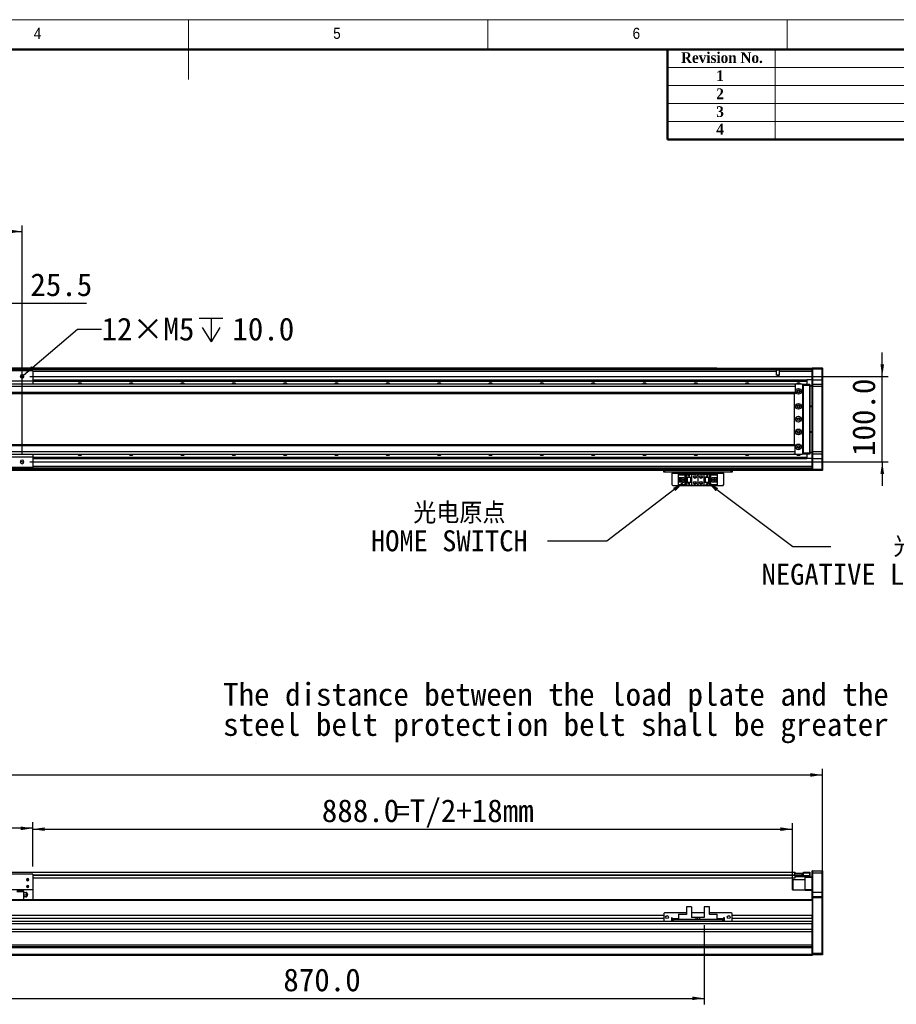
# Model space of a CAD drawing. Header units: millimetres. Extents: x 35 to 2905, y 35 to 2044.
# Tile 5 of 6: x 1273 to 2297, y 893 to 2044. Entities that reach past the tile are written whole.
import ezdxf

# ---------------------------------------------------------------- set-up
doc = ezdxf.new("R2010")
doc.units = ezdxf.units.MM
doc.header["$LTSCALE"] = 7
doc.layers.add('DIMNS', color=7, linetype='Continuous')
doc.styles.add('SLDTEXTSTYLE1', font='Gothic.ttf', dxfattribs={"width": 0.913})
doc.styles.add('SLDTEXTSTYLE2', font='timesbd.ttf', dxfattribs={"width": 0.933})
doc.styles.add('SLDTEXTSTYLE8', font='txt')
doc.styles.add('SLDTEXTSTYLE9', font='txt', dxfattribs={"bigfont": 'bigfont'})
doc.dimstyles.new('SLDDIMSTYLE0', dxfattribs={"dimtxt": 26.6, "dimasz": 14, "dimexe": 0, "dimexo": 0.0625, "dimgap": 6.65, "dimtad": 2, "dimdec": 1, "dimrnd": 1e-09, "dimzin": 4, "dimdsep": 46, "dimtxsty": 'SLDTEXTSTYLE8', "dimsah": 1, "dimcen": 0.09, "dimadec": 0, "dimazin": 1, "dimtfac": 1, "dimtdec": 1, "dimtofl": 0, "dimtmove": 0, "dimatfit": 3, "dimfxl": 0, "dimfrac": 2, "dimtolj": 1, "dimtzin": 12, "dimarcsym": 0})
doc.dimstyles.new('SLDDIMSTYLE1', dxfattribs={"dimtxt": 26.6, "dimasz": 14, "dimexe": 0, "dimexo": 0.0625, "dimgap": 6.65, "dimtad": 2, "dimdec": 1, "dimrnd": 1e-09, "dimzin": 4, "dimdsep": 46, "dimtxsty": 'SLDTEXTSTYLE8', "dimsah": 1, "dimcen": 0.09, "dimadec": 0, "dimazin": 1, "dimtfac": 1, "dimtdec": 1, "dimtmove": 0, "dimatfit": 0, "dimfxl": 0, "dimfrac": 2, "dimtolj": 1, "dimtzin": 12, "dimarcsym": 0})
doc.dimstyles.new('SLDDIMSTYLE2', dxfattribs={"dimtxt": 26.6, "dimasz": 14, "dimexe": 0, "dimexo": 0.0625, "dimgap": 6.65, "dimtad": 2, "dimdec": 1, "dimrnd": 1e-09, "dimzin": 12, "dimdsep": 46, "dimtxsty": 'SLDTEXTSTYLE8', "dimsah": 1, "dimcen": 0.09, "dimadec": 0, "dimazin": 3, "dimtfac": 1, "dimtdec": 1, "dimtmove": 0, "dimatfit": 0, "dimfxl": 0, "dimfrac": 2, "dimtolj": 1, "dimtzin": 12, "dimarcsym": 0})
doc.dimstyles.new('SLDDIMSTYLE3', dxfattribs={"dimtxt": 0.18, "dimasz": 14, "dimexe": 0, "dimexo": 0.0625, "dimgap": 0, "dimtad": 0, "dimtih": 1, "dimtoh": 1, "dimdec": 0, "dimrnd": 1e-09, "dimzin": 0, "dimdsep": 46, "dimtxsty": 'Standard', "dimsah": 1, "dimcen": 0.09, "dimadec": 0, "dimazin": 0, "dimtfac": 14, "dimtdec": 0, "dimtofl": 0, "dimtmove": 0, "dimatfit": 3, "dimfxl": 0, "dimfrac": 2, "dimtolj": 1, "dimtzin": 0, "dimarcsym": 0})
doc.dimstyles.new('SLDDIMSTYLE8', dxfattribs={"dimtxt": 26.6, "dimasz": 14, "dimexe": 0, "dimexo": 0.0625, "dimgap": 6.65, "dimtad": 0, "dimtih": 1, "dimtoh": 1, "dimdec": 1, "dimrnd": 1e-09, "dimzin": 12, "dimdsep": 46, "dimtxsty": 'SLDTEXTSTYLE8', "dimsah": 1, "dimcen": 0, "dimadec": 0, "dimazin": 3, "dimtfac": 1, "dimtdec": 1, "dimtofl": 0, "dimtmove": 0, "dimatfit": 3, "dimfxl": 0, "dimfrac": 2, "dimtolj": 1, "dimtzin": 12, "dimarcsym": 0})

# ---------------------------------------------------------------- blocks, each defined once
blk = doc.blocks.new('_D')
at = {"layer": 'DIMNS'}
for p, q in [((175, 1026.4), (175, 1168)), ((2211, 1026.4), (2211, 1168)), ((175, 1161), (2211, 1161))]:
    blk.add_line(p, q, dxfattribs=at)
for points in [[(175, 1161), (189, 1158.9), (189, 1163.1)], [(2211, 1161), (2197, 1163.1), (2197, 1158.9)]]:
    blk.add_solid(points, dxfattribs=at)
at = {"layer": 'DIMNS', "insert": (1139.1, 1195.9), "char_height": 26.6, "attachment_point": 1, "style": 'SLDTEXTSTYLE8'}
blk.add_mtext('2036.0', dxfattribs=at)
blk = doc.blocks.new('_D_2')
at = {"layer": 'DIMNS'}
for p, q in [((1288, 1053.9), (1288, 1104.6)), ((1288, 1097.6), (2176, 1097.6)), ((2176, 1038.4), (2176, 1104.6))]:
    blk.add_line(p, q, dxfattribs=at)
for points in [[(1288, 1097.6), (1302, 1095.5), (1302, 1099.7)], [(2176, 1097.6), (2162, 1099.7), (2162, 1095.5)]]:
    blk.add_solid(points, dxfattribs=at)
at = {"layer": 'DIMNS', "char_height": 26.6, "attachment_point": 1, "style": 'SLDTEXTSTYLE8'}
for s, insert in [('888.0', (1625.9, 1132.5)), ('=T/2+18mm', (1710.7, 1132.5))]:
    blk.add_mtext(s, dxfattribs=dict(at, insert=insert))
blk = doc.blocks.new('_D_3')
at = {"layer": 'DIMNS'}
for p, q in [((1098, 1053.9), (1098, 1105.6)), ((1288, 1053.9), (1288, 1105.6)), ((1288, 1098.6), (1098, 1098.6))]:
    blk.add_line(p, q, dxfattribs=at)
for points in [[(1098, 1098.6), (1112, 1096.5), (1112, 1100.7)], [(1288, 1098.6), (1274, 1100.7), (1274, 1096.5)]]:
    blk.add_solid(points, dxfattribs=at)
at = {"layer": 'DIMNS', "insert": (1148.7, 1133.5), "char_height": 26.6, "attachment_point": 1, "style": 'SLDTEXTSTYLE8'}
blk.add_mtext('190.0', dxfattribs=at)
blk = doc.blocks.new('_D_5')
at = {"layer": 'DIMNS'}
for p, q in [((1203, 992.6), (1203, 892.8)), ((2073, 985.5), (2073, 892.8)), ((1203, 899.8), (2073, 899.8))]:
    blk.add_line(p, q, dxfattribs=at)
for points in [[(1203, 899.8), (1217, 897.7), (1217, 901.9)], [(2073, 899.8), (2059, 901.9), (2059, 897.7)]]:
    blk.add_solid(points, dxfattribs=at)
at = {"layer": 'DIMNS', "insert": (1580.9, 934.7), "char_height": 26.6, "attachment_point": 1, "style": 'SLDTEXTSTYLE8'}
blk.add_mtext('870.0', dxfattribs=at)
blk = doc.blocks.new('SW_NOTE_4')
at = {"layer": 'DIMNS', "color": 0, "char_height": 26.6, "attachment_point": 1, "style": 'SLDTEXTSTYLE8'}
for s, insert in [('The distance between the load plate and the ', (-813.6, 48.4)), ('steel belt protection belt shall be greater than 4mm', (-813.6, 13.2))]:
    blk.add_mtext(s, dxfattribs=dict(at, insert=insert))
blk = doc.blocks.new('_D_22')
at = {"layer": 'DIMNS'}
for p, q in [((2281, 1627), (2281, 1655)), ((1284.4, 1627), (2288, 1627)), ((2281, 1527), (2281, 1627)), ((1284.4, 1527), (2288, 1527)), ((2281, 1527), (2281, 1499))]:
    blk.add_line(p, q, dxfattribs=at)
for points in [[(2281, 1627), (2283.1, 1641), (2278.9, 1641)], [(2281, 1527), (2278.9, 1513), (2283.1, 1513)]]:
    blk.add_solid(points, dxfattribs=at)
at = {"layer": 'DIMNS', "insert": (2246.1, 1533.9), "char_height": 26.6, "attachment_point": 1, "rotation": 90, "style": 'SLDTEXTSTYLE8'}
blk.add_mtext('100.0', dxfattribs=at)
blk = doc.blocks.new('SW_SYMBOL_HOLE_DEPTH')
at = {"layer": 'DIMNS', "color": 0}
for p, q in [((0, 6125), (5600, 6125)), ((2800, 6125), (2800, 525)), ((700, 3885), (2800, 525)), ((4900, 3885), (2800, 525))]:
    blk.add_line(p, q, dxfattribs=at)
blk = doc.blocks.new('_D_24')
at = {"layer": 'DIMNS'}
for p, q in [((1277.1, 1628.3), (1340.4, 1682.2)), ((1340.4, 1682.2), (1368.4, 1682.2))]:
    blk.add_line(p, q, dxfattribs=at)
blk.add_solid([(1277.1, 1628.3), (1289.2, 1635.8), (1286.4, 1639)], dxfattribs=at)
at = {"layer": 'DIMNS', "xscale": 0.004985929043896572, "yscale": 0.004985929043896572, "zscale": 0.004985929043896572}
blk.add_blockref('SW_SYMBOL_HOLE_DEPTH', (1482.4, 1664.6), dxfattribs=at)
at = {"layer": 'DIMNS', "char_height": 26.6, "attachment_point": 1, "style": 'SLDTEXTSTYLE8'}
for s, insert in [('12×M5', (1368.4, 1695.6)), ('10.0', (1521.3, 1695.6))]:
    blk.add_mtext(s, dxfattribs=dict(at, insert=insert))
blk = doc.blocks.new('_D_27')
at = {"layer": 'DIMNS'}
for p, q in [((1110.5, 1535.9), (1110.5, 1803.4)), ((1110.5, 1796.4), (1275.5, 1796.4)), ((1275.5, 1535.9), (1275.5, 1803.4))]:
    blk.add_line(p, q, dxfattribs=at)
for points in [[(1110.5, 1796.4), (1124.5, 1794.3), (1124.5, 1798.5)], [(1275.5, 1796.4), (1261.5, 1798.5), (1261.5, 1794.3)]]:
    blk.add_solid(points, dxfattribs=at)
at = {"layer": 'DIMNS', "insert": (1153.5, 1831.3), "char_height": 26.6, "attachment_point": 1, "style": 'SLDTEXTSTYLE8'}
blk.add_mtext('165.0', dxfattribs=at)
blk = doc.blocks.new('_D_28')
at = {"layer": 'DIMNS'}
for p, q in [((1218.5, 1635.9), (1218.5, 1719.6)), ((1244, 1635.9), (1244, 1719.6)), ((1218.5, 1712.6), (1190.5, 1712.6)), ((1218.5, 1712.6), (1244, 1712.6)), ((1244, 1712.6), (1350.8, 1712.6))]:
    blk.add_line(p, q, dxfattribs=at)
for points in [[(1218.5, 1712.6), (1204.5, 1714.7), (1204.5, 1710.5)], [(1244, 1712.6), (1258, 1710.5), (1258, 1714.7)]]:
    blk.add_solid(points, dxfattribs=at)
at = {"layer": 'DIMNS', "insert": (1285.2, 1747.5), "char_height": 26.6, "attachment_point": 1, "style": 'SLDTEXTSTYLE8'}
blk.add_mtext('25.5', dxfattribs=at)
blk = doc.blocks.new('SW_NOTE_6')
at = {"layer": 'DIMNS', "color": 0, "char_height": 24.5, "attachment_point": 2}
for s, insert, style in [(' 光电原点', (-114, 45.2), 'SLDTEXTSTYLE9'), ('HOME SWITCH', (-114.8, 12.8), 'SLDTEXTSTYLE8')]:
    blk.add_mtext(s, dxfattribs=dict(at, insert=insert, style=style))
blk = doc.blocks.new('SW_NOTE_7')
at = {"layer": 'DIMNS', "color": 0, "char_height": 24.5, "attachment_point": 2}
for s, insert, style in [('    光电负限位', (96.9, 12.2), 'SLDTEXTSTYLE9'), ('NEGATIVE LIMIT SWITCH', (94.1, -20.2), 'SLDTEXTSTYLE8')]:
    blk.add_mtext(s, dxfattribs=dict(at, insert=insert, style=style))

msp = doc.modelspace()

# ---------------------------------------------------------------- linework, layer by layer
at = {"color": 7, "linetype": 'Continuous', "lineweight": 18}
for p, q in [((2905, 2044), (35, 2044)), ((1470, 2044), (1470, 1974)), ((1820, 2009), (1820, 2044)), ((2170, 2044), (2170, 2009)), ((70, 2009), (2870, 2009)), ((2156, 2009), (2156, 1904)), ((2030, 1988), (2870, 1988)), ((2030, 1967), (2870, 1967)), ((2030, 1946), (2870, 1946)), ((2030, 1925), (2870, 1925))]:
    msp.add_line(p, q, dxfattribs=at)
at = {"color": 7, "linetype": 'Continuous', "lineweight": 50}
for p, q in [((2870, 2009), (70, 2009)), ((2030, 2009), (2030, 1904)), ((2870, 1904), (2030, 1904))]:
    msp.add_line(p, q, dxfattribs=at)
at = {"color": 7, "linetype": 'Continuous', "lineweight": 25}
for p, q in [((1261.03, 1636.78), (2087.53, 1636.78)), ((1261.03, 1636.58), (2087.53, 1636.58)), ((1261.03, 1636.48), (2199.03, 1636.48)), ((2087.53, 1636.78), (2087.53, 1636.58)), ((2087.53, 1636.48), (2087.53, 1636.58)), ((2199.03, 1636.68), (2199.33, 1636.98)), ((2199.03, 1635.48), (2199.03, 1636.68)), ((2199.03, 1635.48), (2199.33, 1635.48)), ((2199.03, 1622.98), (2199.03, 1635.48)), ((2199.33, 1636.98), (2199.33, 1635.48)), ((2199.33, 1636.98), (2210.73, 1636.98)), ((2199.33, 1635.48), (2199.33, 1622.98)), ((2210.73, 1635.48), (2199.33, 1635.48)), ((2210.73, 1635.48), (2210.73, 1636.98)), ((2210.73, 1636.98), (2211.03, 1636.68)), ((2210.73, 1622.98), (2210.73, 1635.48)), ((2210.73, 1635.48), (2211.03, 1635.48)), ((2211.03, 1636.68), (2211.03, 1635.48)), ((2211.03, 1635.48), (2211.03, 1622.98)), ((1288.03, 1633.48), (1098.03, 1633.48)), ((2199.03, 1634.49), (1261.03, 1634.49)), ((1275.53, 1626.98), (1273.43, 1626.98)), ((1275.53, 1626.98), (1277.63, 1626.98)), ((1288.03, 1633.48), (1288.03, 1621.48)), ((2157.4, 1628.38), (2157.4, 1632.49)), ((2160.67, 1628.38), (2157.4, 1628.38)), ((2199.03, 1632.49), (2160.67, 1632.49)), ((2160.67, 1632.49), (2160.67, 1628.38)), ((2178.53, 1617.98), (208.03, 1617.98)), ((2179.03, 1614.98), (208.03, 1614.98)), ((1288.03, 1621.48), (1098.03, 1621.48)), ((1288.03, 1622.99), (2193.03, 1622.99)), ((1288.03, 1622.7), (2193.03, 1622.7)), ((1288.03, 1621.8), (2193.03, 1621.8)), ((1288.03, 1621.5), (2193.03, 1621.5)), ((1288.03, 1621.48), (1288.03, 1617.98)), ((2178.53, 1617.98), (2178.03, 1617.48)), ((2178.03, 1617.48), (2178.03, 1617.35)), ((2187.53, 1617.98), (2178.53, 1617.98)), ((2179.03, 1617.35), (2179.03, 1614.98)), ((2179.03, 1614.98), (2179.03, 1607.98)), ((2188.03, 1617.48), (2187.53, 1617.98)), ((2187.53, 1617.98), (2189.03, 1617.98)), ((2189.03, 1617.68), (2187.83, 1617.68)), ((2188.03, 1536.48), (2188.03, 1617.48)), ((2188.53, 1615.98), (2188.03, 1615.98)), ((2188.53, 1537.98), (2188.53, 1615.98)), ((2189.03, 1617.98), (2196.23, 1617.98)), ((2189.03, 1616.48), (2189.03, 1617.98)), ((2196.23, 1616.48), (2189.03, 1616.48)), ((2189.03, 1537.48), (2189.03, 1616.48)), ((2193.03, 1622.99), (2193.03, 1622.7)), ((2199.03, 1622.99), (2193.03, 1622.99)), ((2193.03, 1622.7), (2193.03, 1621.8)), ((2193.03, 1621.8), (2193.03, 1621.5)), ((2193.03, 1621.5), (2193.03, 1617.98)), ((2196.23, 1616.48), (2196.23, 1617.98)), ((2196.53, 1617.68), (2196.23, 1617.98)), ((2196.23, 1537.48), (2196.23, 1616.48)), ((2196.53, 1616.48), (2196.23, 1616.48)), ((2196.53, 1617.68), (2196.53, 1616.48)), ((2196.53, 1616.48), (2196.53, 1537.48)), ((2196.53, 1616.48), (2199.03, 1616.48)), ((2199.03, 1615.48), (2196.53, 1615.48)), ((2199.03, 1622.98), (2199.33, 1622.98)), ((2199.03, 1617.68), (2199.03, 1622.98)), ((2199.33, 1617.98), (2199.03, 1617.68)), ((2199.03, 1614.98), (2199.03, 1617.68)), ((2199.03, 1538.98), (2199.03, 1614.98)), ((2199.33, 1614.98), (2199.03, 1614.98)), ((2199.33, 1622.98), (2199.33, 1617.98)), ((2199.33, 1622.98), (2210.73, 1622.98)), ((2199.33, 1617.98), (2199.33, 1614.98)), ((2199.33, 1617.98), (2210.73, 1617.98)), ((2199.33, 1614.98), (2199.33, 1538.98)), ((2210.73, 1614.98), (2199.33, 1614.98)), ((2210.73, 1617.98), (2210.73, 1622.98)), ((2210.73, 1622.98), (2211.03, 1622.98)), ((2210.73, 1614.98), (2210.73, 1617.98)), ((2210.73, 1617.98), (2211.03, 1617.68)), ((2210.73, 1538.98), (2210.73, 1614.98)), ((2210.73, 1614.98), (2211.03, 1614.98)), ((2211.03, 1622.98), (2211.03, 1617.68)), ((2211.03, 1617.68), (2211.03, 1614.98)), ((2211.03, 1614.98), (2211.03, 1538.98)), ((2179.03, 1607.98), (208.03, 1607.98)), ((208.03, 1606.98), (2179.03, 1606.98)), ((2178.03, 1606.98), (2178.03, 1546.98)), ((2179.03, 1607.98), (2179.03, 1606.98)), ((2184.18, 1609.98), (2181.89, 1609.98)), ((2196.53, 1592.48), (2199.03, 1592.48)), ((2199.03, 1591.48), (2196.53, 1591.48)), ((2196.53, 1562.48), (2199.03, 1562.48)), ((2199.03, 1561.48), (2196.53, 1561.48)), ((2179.03, 1546.98), (208.03, 1546.98)), ((208.03, 1545.98), (2179.03, 1545.98)), ((2179.03, 1545.98), (2179.03, 1546.98)), ((2179.03, 1538.98), (2179.03, 1545.98)), ((2181.89, 1543.98), (2184.18, 1543.98)), ((208.03, 1538.98), (2179.03, 1538.98)), ((208.03, 1535.98), (2178.53, 1535.98)), ((1288.03, 1532.48), (1098.03, 1532.48)), ((1288.03, 1535.98), (1288.03, 1532.48)), ((1288.03, 1532.48), (1288.03, 1520.48)), ((1288.03, 1532.46), (2193.03, 1532.46)), ((1288.03, 1532.17), (2193.03, 1532.17)), ((1288.03, 1531.27), (2193.03, 1531.27)), ((2178.03, 1536.62), (2178.03, 1536.48)), ((2178.03, 1536.48), (2178.53, 1535.98)), ((2178.53, 1535.98), (2187.53, 1535.98)), ((2179.03, 1536.62), (2179.03, 1538.98)), ((2187.53, 1535.98), (2188.03, 1536.48)), ((2189.03, 1535.98), (2187.53, 1535.98)), ((2187.83, 1536.28), (2189.03, 1536.28)), ((2188.03, 1537.98), (2188.53, 1537.98)), ((2189.03, 1537.48), (2196.23, 1537.48)), ((2189.03, 1535.98), (2189.03, 1537.48)), ((2196.23, 1535.98), (2189.03, 1535.98)), ((2193.03, 1535.98), (2193.03, 1532.46)), ((2193.03, 1532.46), (2193.03, 1532.17)), ((2193.03, 1532.17), (2193.03, 1531.27)), ((2193.03, 1531.27), (2193.03, 1530.98)), ((2196.23, 1535.98), (2196.23, 1537.48)), ((2196.53, 1537.48), (2196.23, 1537.48)), ((2196.53, 1536.28), (2196.23, 1535.98)), ((2196.53, 1538.48), (2199.03, 1538.48)), ((2196.53, 1537.48), (2196.53, 1536.28)), ((2199.03, 1537.48), (2196.53, 1537.48)), ((2199.03, 1536.28), (2199.03, 1538.98)), ((2199.33, 1538.98), (2199.03, 1538.98)), ((2199.33, 1535.98), (2199.03, 1536.28)), ((2199.03, 1530.98), (2199.03, 1536.28)), ((2199.33, 1538.98), (2199.33, 1535.98)), ((2199.33, 1538.98), (2210.73, 1538.98)), ((2210.73, 1535.98), (2199.33, 1535.98)), ((2199.33, 1535.98), (2199.33, 1530.98)), ((2210.73, 1535.98), (2210.73, 1538.98)), ((2210.73, 1538.98), (2211.03, 1538.98)), ((2210.73, 1535.98), (2211.03, 1536.28)), ((2210.73, 1530.98), (2210.73, 1535.98)), ((2211.03, 1538.98), (2211.03, 1536.28)), ((2211.03, 1536.28), (2211.03, 1530.98)), ((1288.03, 1520.48), (1098.03, 1520.48)), ((1275.53, 1526.98), (1273.43, 1526.98)), ((1275.53, 1526.98), (1277.63, 1526.98)), ((1288.03, 1530.98), (2193.03, 1530.98)), ((2199.03, 1530.98), (2193.03, 1530.98)), ((2199.33, 1530.98), (2199.03, 1530.98)), ((2199.03, 1518.48), (2199.03, 1530.98)), ((2199.33, 1530.98), (2210.73, 1530.98)), ((2199.33, 1530.98), (2199.33, 1518.48)), ((2211.03, 1530.98), (2210.73, 1530.98)), ((2210.73, 1518.48), (2210.73, 1530.98)), ((2211.03, 1530.98), (2211.03, 1518.48)), ((2199.03, 1519.48), (1203.03, 1519.48)), ((2199.03, 1516.98), (1203.03, 1516.98)), ((2025.53, 1514.98), (2025.53, 1516.98)), ((2026.53, 1514.98), (2025.53, 1514.98)), ((2026.53, 1516.98), (2026.53, 1514.98)), ((2104.53, 1514.98), (2026.53, 1514.98)), ((2035.53, 1514.98), (2035.53, 1513.98)), ((2035.53, 1513.98), (2095.53, 1513.98)), ((2035.53, 1500.18), (2035.53, 1513.98)), ((2042.83, 1511.88), (2042.83, 1512.68)), ((2042.83, 1512.68), (2052.03, 1512.68)), ((2051.13, 1511.88), (2042.83, 1511.88)), ((2042.83, 1511.88), (2042.83, 1511.38)), ((2050.63, 1511.38), (2042.83, 1511.38)), ((2042.83, 1508.78), (2042.83, 1511.38)), ((2042.83, 1508.78), (2049.03, 1508.78)), ((2042.83, 1503.18), (2042.83, 1508.78)), ((2044.13, 1503.18), (2044.13, 1508.78)), ((2044.63, 1508.43), (2044.63, 1508.78)), ((2049.03, 1508.43), (2044.63, 1508.43)), ((2044.63, 1503.53), (2044.63, 1508.43)), ((2049.03, 1508.78), (2049.03, 1503.18)), ((2050.63, 1511.38), (2051.13, 1511.88)), ((2050.63, 1500.58), (2050.63, 1511.38)), ((2051.13, 1500.08), (2051.13, 1511.88)), ((2052.03, 1512.68), (2058.03, 1512.68)), ((2052.03, 1512.68), (2052.03, 1508.98)), ((2052.03, 1508.98), (2058.03, 1508.98)), ((2052.03, 1508.98), (2052.03, 1502.98)), ((2052.53, 1508.98), (2052.53, 1502.98)), ((2052.83, 1508.98), (2052.83, 1502.98)), ((2054.43, 1511.18), (2054.63, 1511.18)), ((2055.03, 1509.98), (2054.43, 1511.18)), ((2054.63, 1511.58), (2055.43, 1511.58)), ((2054.63, 1511.18), (2054.63, 1511.58)), ((2055.63, 1511.18), (2055.03, 1509.98)), ((2055.43, 1511.58), (2055.43, 1511.18)), ((2055.43, 1511.18), (2055.63, 1511.18)), ((2057.23, 1502.98), (2057.23, 1508.98)), ((2057.53, 1502.98), (2057.53, 1508.98)), ((2058.03, 1512.68), (2058.03, 1508.98)), ((2058.03, 1512.68), (2063.53, 1512.68)), ((2058.03, 1508.98), (2058.03, 1502.98)), ((2065.53, 1510.68), (2065.53, 1501.28)), ((2067.53, 1512.68), (2073.03, 1512.68)), ((2073.03, 1508.98), (2073.03, 1512.68)), ((2073.03, 1512.68), (2079.03, 1512.68)), ((2073.03, 1508.98), (2079.03, 1508.98)), ((2073.03, 1502.98), (2073.03, 1508.98)), ((2073.53, 1508.98), (2073.53, 1502.98)), ((2073.83, 1508.98), (2073.83, 1502.98)), ((2075.43, 1510.38), (2076.03, 1511.58)), ((2075.63, 1510.38), (2075.43, 1510.38)), ((2075.63, 1509.98), (2075.63, 1510.38)), ((2076.43, 1509.98), (2075.63, 1509.98)), ((2076.03, 1511.58), (2076.63, 1510.38)), ((2076.43, 1510.38), (2076.43, 1509.98)), ((2076.63, 1510.38), (2076.43, 1510.38)), ((2078.23, 1502.98), (2078.23, 1508.98)), ((2078.53, 1502.98), (2078.53, 1508.98)), ((2079.03, 1508.98), (2079.03, 1512.68)), ((2079.03, 1512.68), (2088.23, 1512.68)), ((2079.03, 1502.98), (2079.03, 1508.98)), ((2088.23, 1511.88), (2079.93, 1511.88)), ((2079.93, 1511.88), (2080.43, 1511.38)), ((2079.93, 1511.88), (2079.93, 1500.08)), ((2080.43, 1511.38), (2080.43, 1500.58)), ((2088.23, 1511.38), (2080.43, 1511.38)), ((2082.03, 1508.78), (2088.23, 1508.78)), ((2082.03, 1503.18), (2082.03, 1508.78)), ((2086.43, 1508.43), (2082.03, 1508.43)), ((2086.43, 1508.78), (2086.43, 1508.43)), ((2086.43, 1508.43), (2086.43, 1503.53)), ((2086.93, 1508.78), (2086.93, 1503.18)), ((2088.23, 1512.68), (2088.23, 1511.88)), ((2088.23, 1511.38), (2088.23, 1511.88)), ((2088.23, 1511.38), (2088.23, 1508.78)), ((2088.23, 1508.78), (2088.23, 1503.18)), ((2095.53, 1513.98), (2095.53, 1514.98)), ((2095.53, 1513.98), (2095.53, 1500.18)), ((2104.53, 1514.98), (2104.53, 1516.98)), ((2105.53, 1514.98), (2104.53, 1514.98)), ((2105.53, 1516.98), (2105.53, 1514.98)), ((2199.33, 1518.48), (2199.03, 1518.48)), ((2199.03, 1517.28), (2199.03, 1518.48)), ((2199.33, 1516.98), (2199.03, 1517.28)), ((2199.03, 1517.28), (2199.03, 1516.98)), ((2199.33, 1518.48), (2199.33, 1516.98)), ((2199.33, 1518.48), (2210.73, 1518.48)), ((2210.73, 1516.98), (2199.33, 1516.98)), ((2210.73, 1516.98), (2210.73, 1518.48)), ((2211.03, 1518.48), (2210.73, 1518.48)), ((2211.03, 1517.28), (2210.73, 1516.98)), ((2211.03, 1518.48), (2211.03, 1517.28)), ((2035.53, 1500.18), (2036.53, 1499.18)), ((2094.53, 1499.18), (2036.53, 1499.18)), ((2049.03, 1503.18), (2042.83, 1503.18)), ((2042.83, 1500.58), (2042.83, 1503.18)), ((2042.83, 1500.58), (2050.63, 1500.58)), ((2042.83, 1500.58), (2042.83, 1500.08)), ((2042.83, 1500.08), (2051.13, 1500.08)), ((2042.83, 1499.28), (2042.83, 1500.08)), ((2052.03, 1499.28), (2042.83, 1499.28)), ((2044.63, 1503.18), (2044.63, 1503.53)), ((2044.63, 1503.53), (2049.03, 1503.53)), ((2045.59, 1506.78), (2045.59, 1505.18)), ((2047.43, 1506.78), (2045.59, 1506.78)), ((2045.59, 1505.18), (2047.43, 1505.18)), ((2047.43, 1506.78), (2047.43, 1505.18)), ((2051.13, 1500.08), (2050.63, 1500.58)), ((2052.03, 1502.98), (2052.03, 1499.28)), ((2058.03, 1502.98), (2052.03, 1502.98)), ((2058.03, 1499.28), (2052.03, 1499.28)), ((2054.43, 1501.58), (2054.63, 1501.58)), ((2055.03, 1500.38), (2054.43, 1501.58)), ((2054.63, 1501.98), (2055.43, 1501.98)), ((2054.63, 1501.58), (2054.63, 1501.98)), ((2055.63, 1501.58), (2055.03, 1500.38)), ((2055.43, 1501.98), (2055.43, 1501.58)), ((2055.43, 1501.58), (2055.63, 1501.58)), ((2058.03, 1502.98), (2058.03, 1499.28)), ((2063.53, 1499.28), (2058.03, 1499.28)), ((2073.03, 1499.28), (2067.53, 1499.28)), ((2073.03, 1499.28), (2073.03, 1502.98)), ((2079.03, 1502.98), (2073.03, 1502.98)), ((2079.03, 1499.28), (2073.03, 1499.28)), ((2075.43, 1500.78), (2076.03, 1501.98)), ((2075.63, 1500.78), (2075.43, 1500.78)), ((2075.63, 1500.38), (2075.63, 1500.78)), ((2076.43, 1500.38), (2075.63, 1500.38)), ((2076.03, 1501.98), (2076.63, 1500.78)), ((2076.43, 1500.78), (2076.43, 1500.38)), ((2076.63, 1500.78), (2076.43, 1500.78)), ((2079.03, 1499.28), (2079.03, 1502.98)), ((2088.23, 1499.28), (2079.03, 1499.28)), ((2080.43, 1500.58), (2079.93, 1500.08)), ((2079.93, 1500.08), (2088.23, 1500.08)), ((2080.43, 1500.58), (2088.23, 1500.58)), ((2082.03, 1503.53), (2086.43, 1503.53)), ((2088.23, 1503.18), (2082.03, 1503.18)), ((2085.47, 1506.78), (2083.63, 1506.78)), ((2083.63, 1505.18), (2083.63, 1506.78)), ((2083.63, 1505.18), (2085.47, 1505.18)), ((2085.47, 1505.18), (2085.47, 1506.78)), ((2086.43, 1503.53), (2086.43, 1503.18)), ((2088.23, 1503.18), (2088.23, 1500.58)), ((2088.23, 1500.08), (2088.23, 1500.58)), ((2088.23, 1500.08), (2088.23, 1499.28)), ((2094.53, 1499.18), (2095.53, 1500.18)), ((2199.33, 1049.01), (2199.03, 1048.71)), ((2199.03, 1046.01), (2199.03, 1048.71)), ((2199.33, 1049.01), (2199.33, 1046.01)), ((2199.33, 1049.01), (2210.73, 1049.01)), ((2210.73, 1046.01), (2210.73, 1049.01)), ((2210.73, 1049.01), (2211.03, 1048.71)), ((2211.03, 1048.71), (2211.03, 1046.01)), ((208.03, 1047.36), (2179.03, 1047.36)), ((1288.03, 1045.01), (1098.03, 1045.01)), ((1282.03, 1038.51), (1280.78, 1038.51)), ((1282.03, 1038.51), (1283.28, 1038.51)), ((1288.03, 1045.01), (1288.03, 1026.51)), ((1288.03, 1040.86), (2179.03, 1040.86)), ((2176.33, 1038.51), (2176.03, 1038.21)), ((2176.03, 1034.71), (2176.03, 1038.21)), ((2191.03, 1038.51), (2176.33, 1038.51)), ((2176.33, 1038.51), (2176.33, 1034.82)), ((2178.03, 1046.02), (2178.03, 1046.21)), ((2178.03, 1046.21), (2178.53, 1046.21)), ((2178.53, 1046.21), (2178.53, 1044.21)), ((2178.53, 1046.21), (2187.53, 1046.21)), ((2178.53, 1044.21), (2187.53, 1044.21)), ((2178.83, 1043.71), (2178.83, 1043.51)), ((2189.03, 1043.71), (2178.83, 1043.71)), ((2178.83, 1043.71), (2178.83, 1043.71)), ((2178.83, 1043.71), (2178.83, 1043.71)), ((2178.83, 1043.51), (2178.83, 1042.72)), ((2178.83, 1043.51), (2196.23, 1043.51)), ((2179.03, 1046.21), (2179.03, 1047.36)), ((2179.03, 1043.86), (2179.03, 1044.36)), ((2179.03, 1044.01), (2189.03, 1044.01)), ((2179.03, 1040.86), (2179.03, 1043.86)), ((2196.23, 1042.01), (2179.03, 1042.01)), ((2187.53, 1044.21), (2187.53, 1046.21)), ((2187.53, 1046.21), (2188.03, 1046.21)), ((2188.03, 1044.21), (2187.53, 1044.21)), ((2188.03, 1046.21), (2188.03, 1044.21)), ((2188.03, 1044.21), (2188.53, 1044.21)), ((2188.53, 1044.01), (2188.53, 1044.21)), ((2189.03, 1047.51), (2196.23, 1047.51)), ((2189.03, 1046.01), (2189.03, 1047.51)), ((2189.03, 1043.71), (2189.03, 1046.01)), ((2196.23, 1046.01), (2189.03, 1046.01)), ((2191.03, 1041.01), (2191.03, 1042.01)), ((2199.03, 1041.01), (2191.03, 1041.01)), ((2191.03, 1027.01), (2191.03, 1041.01)), ((2196.23, 1046.01), (2196.23, 1047.51)), ((2196.53, 1047.21), (2196.23, 1047.51)), ((2196.23, 1043.51), (2196.23, 1046.01)), ((2196.53, 1046.01), (2196.23, 1046.01)), ((2196.23, 1042.01), (2196.23, 1043.51)), ((2196.23, 1043.51), (2196.53, 1043.51)), ((2196.23, 1042.01), (2196.53, 1042.31)), ((2196.23, 1042.01), (2199.03, 1042.01)), ((2196.53, 1047.21), (2196.53, 1046.01)), ((2196.53, 1046.01), (2196.53, 1043.51)), ((2196.53, 1043.51), (2196.53, 1042.31)), ((2199.33, 1046.01), (2199.03, 1046.01)), ((2199.03, 1024.01), (2199.03, 1046.01)), ((2199.33, 1046.01), (2199.33, 1024.01)), ((2210.73, 1046.01), (2199.33, 1046.01)), ((2210.73, 1024.01), (2210.73, 1046.01)), ((2210.73, 1046.01), (2211.03, 1046.01)), ((2211.03, 1046.01), (2211.03, 1024.01)), ((1288.03, 1026.51), (1203.03, 1026.51)), ((1277.53, 1025.41), (1269.28, 1025.41)), ((1277.53, 1024.46), (1277.53, 1025.41)), ((1282.03, 1030.51), (1280.78, 1030.51)), ((1282.03, 1030.51), (1283.28, 1030.51)), ((1288.03, 1026.51), (1288.03, 1015.01)), ((2176.03, 1026.81), (2176.03, 1034.71)), ((2176.03, 1026.81), (2176.33, 1026.51)), ((2176.33, 1034.82), (2176.33, 1026.51)), ((2176.33, 1026.51), (2191.03, 1026.51)), ((2191.03, 1027.01), (2199.03, 1027.01)), ((2191.03, 1026.01), (2191.03, 1027.01)), ((2199.03, 1026.01), (2191.03, 1026.01)), ((2199.03, 1015.01), (1203.03, 1015.01)), ((1277.53, 1024.46), (1269.28, 1024.46)), ((1277.53, 1015.01), (1277.53, 1024.46)), ((1277.53, 1023.51), (1279.85, 1023.51)), ((1277.53, 1021.01), (1279.85, 1021.01)), ((1279.85, 1018.51), (1277.53, 1018.51)), ((2199.33, 1024.01), (2199.03, 1024.01)), ((2199.03, 1018.71), (2199.03, 1024.01)), ((2199.33, 1019.01), (2199.03, 1018.71)), ((2199.03, 1017.51), (2199.03, 1018.71)), ((2199.03, 1014.72), (2199.03, 1017.51)), ((2199.33, 1017.51), (2199.03, 1017.51)), ((2199.03, 1014.72), (2199.03, 1014.01)), ((2199.03, 1014.01), (2199.03, 996.55)), ((2199.33, 1024.01), (2199.33, 1019.01)), ((2199.33, 1024.01), (2210.73, 1024.01)), ((2199.33, 1019.01), (2199.33, 1017.51)), ((2199.33, 1019.01), (2210.73, 1019.01)), ((2199.33, 1017.51), (2199.33, 952.51)), ((2210.73, 1017.51), (2199.33, 1017.51)), ((2210.73, 1019.01), (2210.73, 1024.01)), ((2211.03, 1024.01), (2210.73, 1024.01)), ((2210.73, 1017.51), (2210.73, 1019.01)), ((2211.03, 1018.71), (2210.73, 1019.01)), ((2210.73, 952.51), (2210.73, 1017.51)), ((2211.03, 1017.51), (2210.73, 1017.51)), ((2211.03, 1024.01), (2211.03, 1018.71)), ((2211.03, 1018.71), (2211.03, 1017.51)), ((2211.03, 1017.51), (2211.03, 952.63)), ((2052.03, 1006.75), (2052.03, 997.85)), ((2058.03, 1006.75), (2052.03, 1006.75)), ((2058.03, 1006.75), (2058.03, 994.35)), ((2073.03, 1006.75), (2073.03, 994.35)), ((2079.03, 1006.75), (2073.03, 1006.75)), ((2079.03, 997.85), (2079.03, 1006.75)), ((2025.53, 996.55), (360.53, 996.55)), ((2025.53, 993.15), (360.53, 993.15)), ((2026.53, 999.85), (2025.53, 998.85)), ((2025.53, 998.85), (2025.53, 990.85)), ((2025.53, 990.85), (2026.53, 989.85)), ((2052.03, 999.85), (2026.53, 999.85)), ((2035.53, 993.85), (2034.53, 993.85)), ((2034.53, 993.85), (2034.53, 989.85)), ((2035.53, 993.15), (2034.53, 993.15)), ((2035.53, 992.85), (2035.53, 993.85)), ((2035.53, 992.85), (2035.53, 991.85)), ((2035.53, 989.85), (2035.53, 991.85)), ((2035.53, 991.85), (2036.53, 991.85)), ((2036.53, 991.85), (2036.53, 989.85)), ((2094.53, 991.85), (2036.53, 991.85)), ((2042.83, 998.35), (2050.63, 998.35)), ((2042.83, 998.35), (2042.83, 997.85)), ((2042.83, 997.85), (2042.83, 991.85)), ((2052.03, 997.85), (2042.83, 997.85)), ((2051.13, 997.85), (2050.63, 998.35)), ((2073.03, 999.85), (2058.03, 999.85)), ((2063.53, 994.35), (2058.03, 994.35)), ((2063.53, 991.85), (2063.53, 994.35)), ((2065.53, 994.35), (2063.53, 994.35)), ((2065.53, 991.85), (2065.53, 994.35)), ((2067.53, 994.35), (2065.53, 994.35)), ((2067.53, 994.35), (2067.53, 991.85)), ((2073.03, 994.35), (2067.53, 994.35)), ((2104.53, 999.85), (2079.03, 999.85)), ((2088.23, 997.85), (2079.03, 997.85)), ((2080.43, 998.35), (2079.93, 997.85)), ((2080.43, 998.35), (2088.23, 998.35)), ((2088.23, 997.85), (2088.23, 998.35)), ((2088.23, 991.85), (2088.23, 997.85)), ((2094.53, 989.85), (2094.53, 991.85)), ((2094.53, 991.85), (2095.53, 991.85)), ((2096.53, 993.85), (2095.53, 993.85)), ((2095.53, 993.85), (2095.53, 992.85)), ((2096.53, 993.15), (2095.53, 993.15)), ((2095.53, 991.85), (2095.53, 992.85)), ((2095.53, 991.85), (2095.53, 989.85)), ((2096.53, 989.85), (2096.53, 993.85)), ((2105.53, 998.85), (2104.53, 999.85)), ((2104.53, 989.85), (2105.53, 990.85)), ((2105.53, 990.85), (2105.53, 998.85)), ((2199.03, 996.55), (2105.53, 996.55)), ((2199.03, 993.15), (2105.53, 993.15)), ((2199.03, 993.15), (2199.03, 996.55)), ((2199.03, 993.15), (2199.03, 989.63)), ((2199.03, 989.63), (187.03, 989.63)), ((2199.03, 987.04), (187.03, 987.04)), ((2199.03, 980.11), (187.03, 980.11)), ((2026.53, 989.85), (2034.53, 989.85)), ((2036.53, 989.85), (2035.53, 989.85)), ((2094.53, 989.85), (2036.53, 989.85)), ((2095.53, 989.85), (2094.53, 989.85)), ((2096.53, 989.85), (2104.53, 989.85)), ((2199.03, 989.63), (2199.03, 988.33)), ((2199.03, 952.63), (2199.03, 988.33)), ((2199.03, 977.51), (187.03, 977.51)), ((2199.03, 962.01), (187.03, 962.01)), ((2199.03, 960.01), (187.03, 960.01)), ((2199.03, 959.01), (187.03, 959.01)), ((2199.03, 951.01), (187.03, 951.01)), ((2199.03, 950.01), (187.03, 950.01)), ((2199.03, 952.43), (2199.03, 952.63)), ((2199.03, 952.63), (2199.33, 952.51)), ((2199.03, 952.43), (2199.03, 951.01)), ((2199.03, 951.01), (2199.03, 950.01)), ((2199.03, 950.81), (2199.33, 950.51)), ((2199.33, 952.51), (2199.33, 950.51)), ((2199.33, 952.51), (2210.73, 952.51)), ((2210.73, 950.51), (2199.33, 950.51)), ((2211.03, 952.63), (2210.73, 952.51)), ((2210.73, 950.51), (2210.73, 952.51)), ((2211.03, 950.81), (2210.73, 950.51)), ((2211.03, 952.63), (2211.03, 950.81))]:
    msp.add_line(p, q, dxfattribs=at)
at = {"color": 8, "linetype": 'Continuous', "lineweight": 25}
for p, q in [((2199.03, 1635.98), (1261.03, 1635.98)), ((2157.4, 1632.49), (1288.03, 1632.49)), ((2199.03, 1521.48), (1288.03, 1521.48)), ((2199.03, 1517.98), (1203.03, 1517.98)), ((1288.03, 1044.36), (2179.03, 1044.36)), ((1288.03, 1043.86), (2179.03, 1043.86)), ((2178.81, 1043.51), (2178.83, 1043.51)), ((2199.03, 1014.01), (1203.03, 1014.01)), ((2042.83, 992.85), (2035.53, 992.85)), ((2095.53, 992.85), (2088.23, 992.85))]:
    msp.add_line(p, q, dxfattribs=at)
at = {"color": 7, "linetype": 'Continuous', "lineweight": 25}
for centre, radius in [((2183.03, 1609.48), 3.36), ((2183.03, 1609.48), 1.7), ((2183.03, 1609.48), 1.25), ((2183.03, 1591.98), 3.36), ((2183.03, 1591.98), 1.7), ((2183.03, 1591.98), 1.25), ((2183.03, 1576.98), 3.36), ((2183.03, 1576.98), 1.7), ((2183.03, 1576.98), 1.25), ((2183.03, 1561.98), 3.36), ((2183.03, 1561.98), 1.7), ((2183.03, 1561.98), 1.25), ((2183.03, 1544.48), 3.36), ((2183.03, 1544.48), 1.7), ((2183.03, 1544.48), 1.25), ((2062.03, 1509.48), 1.75), ((2062.03, 1509.48), 1.25), ((2069.03, 1509.48), 1.75), ((2069.03, 1509.48), 1.25), ((2062.03, 1502.48), 1.75), ((2062.03, 1502.48), 1.25), ((2069.03, 1502.48), 1.75), ((2069.03, 1502.48), 1.25), ((2029.53, 994.85), 1.7), ((2101.53, 994.85), 1.7)]:
    msp.add_circle(centre, radius, dxfattribs=at)
for centre, radius, start, end in [((1275.53, 1626.98), 2.1, 0, 180), ((1275.53, 1626.98), 2.1, 180, 0), ((1343.03, 1615.49), 3.75, 41.71072, 138.28928), ((1403.03, 1615.49), 3.75, 41.71072, 138.28928), ((1463.03, 1615.49), 3.75, 41.71072, 138.28928), ((1523.03, 1615.49), 3.75, 41.71072, 138.28928), ((1583.03, 1615.49), 3.75, 41.71072, 138.28928), ((1643.03, 1615.49), 3.75, 41.71072, 138.28928), ((1703.03, 1615.49), 3.75, 41.71072, 138.28928), ((1763.03, 1615.49), 3.75, 41.71072, 138.28928), ((1823.03, 1615.49), 3.75, 41.71072, 138.28928), ((1883.03, 1615.49), 3.75, 41.71072, 138.28928), ((1943.03, 1615.49), 3.75, 41.71072, 138.28928), ((2003.03, 1615.49), 3.75, 41.71072, 138.28928), ((2063.03, 1615.49), 3.75, 41.71072, 138.28928), ((2123.03, 1615.49), 3.75, 41.71072, 138.28928), ((2183.03, 1615.49), 3.75, 41.71073, 138.28927), ((1343.03, 1538.48), 3.75, 221.71072, 318.28928), ((1403.03, 1538.48), 3.75, 221.71072, 318.28928), ((1463.03, 1538.48), 3.75, 221.71072, 318.28928), ((1523.03, 1538.48), 3.75, 221.71072, 318.28928), ((1583.03, 1538.48), 3.75, 221.71072, 318.28928), ((1643.03, 1538.48), 3.75, 221.71072, 318.28928), ((1703.03, 1538.48), 3.75, 221.71072, 318.28928), ((1763.03, 1538.48), 3.75, 221.71072, 318.28928), ((1823.03, 1538.48), 3.75, 221.71072, 318.28928), ((1883.03, 1538.48), 3.75, 221.71072, 318.28928), ((1943.03, 1538.48), 3.75, 221.71072, 318.28928), ((2003.03, 1538.48), 3.75, 221.71072, 318.28928), ((2063.03, 1538.48), 3.75, 221.71072, 318.28928), ((2123.03, 1538.48), 3.75, 221.71072, 318.28928), ((2183.03, 1538.48), 3.75, 221.71073, 318.28927), ((1275.53, 1526.98), 2.1, 0, 180), ((1275.53, 1526.98), 2.1, 180, 0), ((2063.53, 1510.68), 2, 0, 90), ((2067.53, 1510.68), 2, 90, 180), ((2063.53, 1501.28), 2, 270, 0), ((2067.53, 1501.28), 2, 180, 270), ((1282.03, 1038.51), 1.25, 0, 180), ((1282.03, 1038.51), 1.25, 180, 0), ((1282.03, 1030.51), 1.25, 0, 180), ((1282.03, 1030.51), 1.25, 180, 0), ((1279.03, 1021.01), 3, 9.9092, 56.43308), ((1279.03, 1021.01), 3, 303.54248, 350.11805), ((1281.93, 1021.01), 0.25, 270, 68.68077)]:
    msp.add_arc(centre, radius, start, end, dxfattribs=at)
for points, knots in [([(2157.4, 1632.49), (2157.39, 1632.71), (2157.39, 1633.16), (2157.38, 1633.72), (2157.48, 1634.12), (2157.7, 1634.34), (2158.05, 1634.45), (2158.49, 1634.48), (2159.01, 1634.49), (2159.55, 1634.48), (2160.04, 1634.45), (2160.4, 1634.32), (2160.6, 1634.09), (2160.68, 1633.74), (2160.69, 1633.27), (2160.67, 1632.83), (2160.67, 1632.56), (2160.67, 1632.49)], [0, 0, 0, 0, 0.0860251, 0.1721103, 0.2388948, 0.3059911, 0.3660724, 0.4278962, 0.4954401, 0.5659747, 0.6366802, 0.7046298, 0.7662088, 0.8264361, 0.8944768, 0.9748274, 1, 1, 1, 1]), ([(2160.67, 1628.38), (2160.33, 1628.19), (2159.83, 1627.9), (2159.3, 1627.56), (2159.03, 1627.5), (2158.86, 1627.54), (2158.63, 1627.66), (2158.22, 1627.9), (2157.79, 1628.15), (2157.48, 1628.33), (2157.4, 1628.38)], [0, 0, 0, 0, 0.3195638, 0.4642574, 0.5013625, 0.5381748, 0.598669, 0.7095136, 0.9212055, 1, 1, 1, 1]), ([(1279.85, 1023.51), (1279.97, 1023.44), (1280.21, 1023.3), (1280.48, 1022.99), (1280.65, 1022.64), (1280.71, 1022.26), (1280.65, 1021.88), (1280.48, 1021.53), (1280.22, 1021.22), (1279.97, 1021.08), (1279.85, 1021.01)], [0, 0, 0, 0, 0.1248057, 0.2498578, 0.3749682, 0.4999447, 0.6246722, 0.7496044, 0.8746974, 1, 1, 1, 1]), ([(1280.69, 1023.51), (1280.69, 1023.51), (1280.71, 1023.51), (1280.65, 1023.51), (1280.49, 1023.51), (1280.22, 1023.51), (1279.97, 1023.51), (1279.85, 1023.51)], [0, 0, 0, 0, 0.0020892, 0.2509972, 0.50031, 0.7499458, 1, 1, 1, 1]), ([(1279.85, 1021.01), (1279.97, 1020.94), (1280.21, 1020.8), (1280.48, 1020.49), (1280.65, 1020.14), (1280.71, 1019.76), (1280.65, 1019.38), (1280.48, 1019.03), (1280.22, 1018.72), (1279.97, 1018.58), (1279.85, 1018.51)], [0, 0, 0, 0, 0.1248062, 0.2498582, 0.3749681, 0.4999442, 0.6246726, 0.7496034, 0.8746975, 1, 1, 1, 1]), ([(1279.85, 1018.51), (1279.97, 1018.51), (1280.22, 1018.51), (1280.48, 1018.51), (1280.66, 1018.51), (1280.68, 1018.51), (1280.69, 1018.51)], [0, 0, 0, 0, 0.2502547, 0.5010028, 0.7518672, 1, 1, 1, 1]), ([(1282.03, 1020.77), (1282.03, 1020.78), (1282.03, 1020.78), (1282.03, 1020.84), (1282.03, 1020.92), (1282.03, 1021.01), (1282.03, 1021.1), (1282.03, 1021.18), (1282.03, 1021.23), (1282.03, 1021.24), (1282.03, 1021.24)], [0, 0, 0, 0, 0.1253623, 0.2500086, 0.3748813, 0.4997401, 0.6243903, 0.7497224, 0.8748309, 1, 1, 1, 1])]:
    msp.add_open_spline(points, degree=3, knots=knots, dxfattribs=at)

# ---------------------------------------------------------------- block references
at = {"layer": 'DIMNS'}
for name, p in [('SW_NOTE_6', (1889.75, 1434.2)), ('SW_NOTE_7', (2220.92, 1428.05)), ('SW_NOTE_4', (2324.12, 1220.11))]:
    msp.add_blockref(name, p, dxfattribs=at)

# ---------------------------------------------------------------- texts
at = {"color": 7, "linetype": 'Continuous', "lineweight": 0, "attachment_point": 1}
for s, insert, char_height, style in [('4', (1289.17, 2034.52), 12.96, 'SLDTEXTSTYLE1'), ('5', (1639.17, 2034.52), 12.96, 'SLDTEXTSTYLE1'), ('6', (1989.17, 2034.52), 12.96, 'SLDTEXTSTYLE1'), ('Revision No.', (2045.74, 2006.01), 12.6, 'SLDTEXTSTYLE2'), ('1', (2086.96, 1984.85), 12.6, 'SLDTEXTSTYLE2'), ('2', (2086.96, 1963.68), 12.6, 'SLDTEXTSTYLE2'), ('3', (2086.96, 1942.82), 12.6, 'SLDTEXTSTYLE2'), ('4', (2086.96, 1922.31), 12.6, 'SLDTEXTSTYLE2')]:
    msp.add_mtext(s, dxfattribs=dict(at, insert=insert, char_height=char_height, style=style))

# ---------------------------------------------------------------- dimensions: what is measured, and where the dimension line sits
at = {"layer": 'DIMNS'}
for base, p1, p2, dimstyle, picture, middle in [((1275.53, 1796.42), (1110.53, 1526.98), (1275.53, 1526.98), 'SLDDIMSTYLE0', '_D_27', (1195.88, 1796.42)), ((1244.03, 1712.57), (1218.53, 1626.98), (1244.03, 1626.98), 'SLDDIMSTYLE2', '_D_28', (1317.99, 1712.57)), ((2211.03, 1161.01), (175.03, 1017.51), (2211.03, 1017.51), 'SLDDIMSTYLE0', '_D', (1191.1, 1161.01)), ((1098.03, 1098.65), (1288.03, 1045.01), (1098.03, 1045.01), 'SLDDIMSTYLE0', '_D_3', (1191.1, 1098.65)), ((2073.03, 899.84), (1203.03, 1001.51), (2073.03, 994.35), 'SLDDIMSTYLE0', '_D_5', (1623.31, 899.84))]:
    dim = msp.add_linear_dim(base=base, p1=p1, p2=p2, dimstyle=dimstyle, dxfattribs=at)
    dim.commit()
    dim.dimension.update_dxf_attribs({"geometry": picture, "text_midpoint": middle, "dimtype": 160})
dim = msp.add_radius_dim(center=(1275.53, 1626.98), mpoint=(1277.13, 1628.35), text='12×M5{\\fGDT;x}10.0', dimstyle='SLDDIMSTYLE8', override={"dimpost": '<>'}, dxfattribs=at)
dim.commit()
dim.dimension.update_dxf_attribs({"geometry": '_D_24', "text_midpoint": (1477.66, 1682.21), "dimtype": 164})
dim = msp.add_linear_dim(base=(2281.03, 1626.98), p1=(1275.53, 1526.98), p2=(1275.53, 1626.98), angle=90, dimstyle='SLDDIMSTYLE1', dxfattribs=at)
dim.commit()
dim.dimension.update_dxf_attribs({"geometry": '_D_22', "text_midpoint": (2281.03, 1576.31), "dimtype": 160})
dim = msp.add_linear_dim(base=(2176.03, 1097.65), p1=(1288.03, 1045.01), p2=(2176.03, 1029.51), text='<>=T/2+18mm', dimstyle='SLDDIMSTYLE0', dxfattribs=at)
dim.commit()
dim.dimension.update_dxf_attribs({"geometry": '_D_2', "text_midpoint": (1768.53, 1097.65), "dimtype": 160})

# ---------------------------------------------------------------- leaders
for points in [[(2049.03, 1503.18), (1958.89, 1434.2), (1889.75, 1434.2)], [(2076.63, 1502.98), (2176.47, 1428.05), (2220.92, 1428.05)]]:
    msp.add_leader(points, dimstyle='SLDDIMSTYLE3', dxfattribs=at)

doc.saveas('drawing.dxf')
